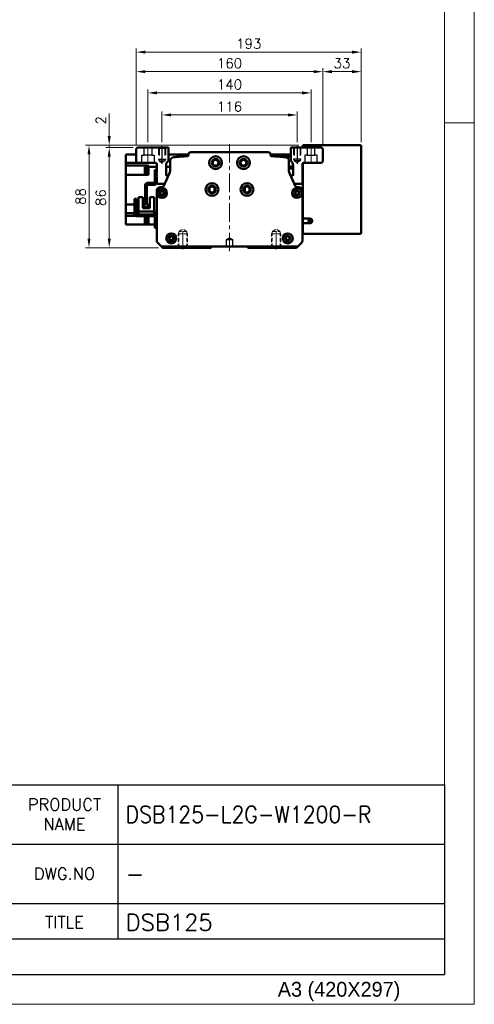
# Model space of a CAD drawing. Header units: millimetres. Extents: x 46891 to 50687, y 6223 to 10043.
# Tile 4 of 5: x 50297 to 50687, y 8529 to 9374. Entities that reach past the tile are written whole.
import ezdxf

# ---------------------------------------------------------------- set-up
doc = ezdxf.new("R2010")
doc.units = ezdxf.units.MM
doc.header["$LTSCALE"] = 0.5
for name, pattern in [('CENTER', [50.8, 31.75, -6.35, 6.35, -6.35]), ('HIDDEN', [9.525, 6.35, -3.175]), ('HIDDENX2', [19.05, 12.7, -6.35])]:
    doc.linetypes.add(name, pattern=pattern)
doc.layers.get('0').update_dxf_attribs({"lineweight": 20})
doc.layers.add('1', color=1, linetype='CENTER', lineweight=13)
doc.layers.add('외형선(ISO)', color=7, linetype='Continuous', lineweight=50)
for name, color, linetype in [('2', 2, 'HIDDENX2'), ('3', 3, 'Continuous'), ('C', 1, 'CENTER')]:
    doc.layers.add(name, color=color, linetype=linetype)
doc.styles.add('ACISOGDT', font='amgdt.shx')
doc.styles.add('DSR TEXT', font='romans.shx', dxfattribs={"bigfont": 'whgtxt.shx'})
doc.styles.get("Standard").update_dxf_attribs({"font": 'romans.shx', "bigfont": 'whgtxt.shx'})
doc.dimstyles.new('DSR', dxfattribs={"dimscale": 2, "dimtxt": 3, "dimasz": 3, "dimexe": 0.5, "dimexo": 0.5, "dimgap": 0.5, "dimtad": 1, "dimdsep": 46, "dimtxsty": 'Standard', "dimcen": 2.5, "dimclrd": 4, "dimclre": 4, "dimclrt": 2, "dimadec": 0, "dimazin": 2, "dimtfac": 1, "dimtmove": 0, "dimatfit": 3, "dimfxl": 0, "dimlwd": -1, "dimlwe": -1, "dimarcsym": 0})

# ---------------------------------------------------------------- blocks, each defined once
blk = doc.blocks.new('A$C13F00394')
at = {"layer": '3'}
for p, q in [((0, 32), (202.32, 32)), ((147.32, 32), (147.32, 6)), ((202.32, 32), (202.32, 0)), ((97.32, 22), (202.32, 22)), ((129.32, 12), (202.32, 12)), ((202.32, 6), (129.32, 6)), ((0, 0), (202.32, 0))]:
    blk.add_line(p, q, dxfattribs=at)
at = {"color": 7, "char_height": 2, "attachment_point": 5, "style": 'DSR TEXT'}
for s, insert in [('PRODUCT\\PNAME', (138.32, 27)), ('DWG.NO', (138.32, 17)), ('TITLE', (138.32, 8.83))]:
    blk.add_mtext(s, dxfattribs=dict(at, insert=insert))
blk = doc.blocks.new('A$C1C1952E1')
at = {"color": 1}
blk.add_lwpolyline([(0, 0), (420, 0), (420, 297), (0, 297)], close=True, dxfattribs=at)
at = {"color": 3}
blk.add_lwpolyline([(5, 5), (415, 5), (415, 292), (5, 292)], close=True, dxfattribs=at)
at = {"color": 7, "style": 'ACISOGDT'}
blk.add_text('A3 (420X297)', height=2.5, dxfattribs=at).set_placement((386.91, 1.28))
blk = doc.blocks.new('*D76')
at = {"color": 1, "linetype": 'ByBlock'}
for p, q in [((50419.19, 9269.31), (50419.19, 9295.56)), ((50426.99, 9292.56), (50527.39, 9292.56)), ((50535.19, 9269.31), (50535.19, 9295.56))]:
    blk.add_line(p, q, dxfattribs=at)
at = {"color": 1}
for points in [[(50426.99, 9293.86), (50426.99, 9291.26), (50419.19, 9292.56)], [(50527.39, 9293.86), (50527.39, 9291.26), (50535.19, 9292.56)]]:
    blk.add_solid(points, dxfattribs=at)
at = {"layer": 'Defpoints', "color": 0}
for p in [(50535.19, 9292.56), (50419.19, 9265.71), (50535.19, 9265.71)]:
    blk.add_point(p, dxfattribs=at)
at = {"color": 3, "insert": (50477.19, 9299.76), "char_height": 8.4, "attachment_point": 5, "style": 'DSR TEXT'}
blk.add_mtext('116', dxfattribs=at)
blk = doc.blocks.new('t8')
at = {"color": 2, "linetype": 'HIDDEN'}
for p, q in [((-4, 0), (-4, -12)), ((-3.4, -0.6), (-4, 0)), ((3.4, -0.6), (4, 0)), ((4, 0), (4, -12)), ((-3.4, -0.6), (3.4, -0.6)), ((-3.4, -0.6), (-3.4, -14)), ((3.4, -0.6), (3.4, -14)), ((-4, -12), (4, -12)), ((-4, -12), (-3.4, -13.04)), ((-3.4, -14), (3.4, -14)), ((-3.4, -14), (0, -15.96)), ((3.4, -14), (0, -15.96)), ((4, -12), (3.4, -13.04))]:
    blk.add_line(p, q, dxfattribs=at)
at = {"color": 1, "linetype": 'CENTER'}
blk.add_line((0, 1.44), (0, -17.13), dxfattribs=at)
blk = doc.blocks.new('A$C3CAC45BB')
blk.add_line((10.6, 20), (9, 20))
at = {"layer": '외형선(ISO)'}
for p, q in [((17.4, 50), (17.4, 38.6)), ((19, 50), (17.4, 50)), ((9, 20), (9, 36.5)), ((10.6, 36.5), (10.6, 20)), ((11.1, 38.6), (16.9, 38.6)), ((16.9, 37), (11.1, 37)), ((17.4, 38.6), (18.94, 38.6)), ((3.3, 26.5), (3.3, 14.1)), ((7, 26.5), (3.3, 26.5)), ((7, 17.1), (7, 26.5)), ((16.7, 26.5), (13, 26.5)), ((13, 26.5), (13, 17.1)), ((16.7, 14.1), (16.7, 26.5)), ((1.6, 25), (0, 25)), ((0, 22), (0, 25)), ((0, 22), (0, 12)), ((1.6, 25), (1.6, 22)), ((1.6, 12.1), (1.6, 22)), ((7, 18.1), (13, 18.1)), ((13, 17.8), (7, 17.8)), ((7, 17.1), (13, 17.1)), ((2, 10), (16.9, 10)), ((17, 11.6), (2.1, 11.6)), ((3.3, 11.6), (3.3, 14.1)), ((5.3, 14.1), (3.3, 14.1)), ((14.7, 14.1), (5.3, 14.1)), ((16.7, 14.1), (14.7, 14.1)), ((16.7, 14.1), (16.7, 11.6)), ((17.4, 9.5), (17.4, 3)), ((17.4, 0), (17.4, 3)), ((17.4, 0), (19, 0))]:
    blk.add_line(p, q, dxfattribs=at)
for centre, radius, start, end in [((11.1, 36.5), 2.1, 90, 180), ((11.1, 36.5), 0.5, 90, 180), ((16.9, 39.1), 0.5, 270, 0), ((16.9, 39.1), 2.1, 270, 346.22585), ((16.9, 39.1), 2.1, 346.22585, 0), ((2, 12), 2, 179.99989, 269.99989), ((2.1, 12.1), 0.5, 179.99989, 269.99989), ((16.9, 9.5), 0.5, 359.99989, 89.99989), ((17, 9.6), 2, 0.24541, 89.99989)]:
    blk.add_arc(centre, radius, start, end, dxfattribs=at)
blk = doc.blocks.new('*D79')
at = {"color": 1, "linetype": 'ByBlock'}
for p, q in [((50407.19, 9269.16), (50407.19, 9314.5)), ((50414.99, 9311.5), (50539.39, 9311.5)), ((50547.19, 9269.16), (50547.19, 9314.5))]:
    blk.add_line(p, q, dxfattribs=at)
at = {"color": 1}
for points in [[(50414.99, 9312.8), (50414.99, 9310.2), (50407.19, 9311.5)], [(50539.39, 9312.8), (50539.39, 9310.2), (50547.19, 9311.5)]]:
    blk.add_solid(points, dxfattribs=at)
at = {"layer": 'Defpoints', "color": 0}
for p in [(50547.19, 9311.5), (50407.19, 9265.56), (50547.19, 9265.56)]:
    blk.add_point(p, dxfattribs=at)
at = {"color": 3, "insert": (50477.19, 9318.7), "char_height": 8.4, "attachment_point": 5, "style": 'DSR TEXT'}
blk.add_mtext('140', dxfattribs=at)
blk = doc.blocks.new('*D78')
at = {"color": 1, "linetype": 'ByBlock'}
for p, q in [((50397.19, 9267.16), (50397.19, 9332.73)), ((50404.99, 9329.73), (50549.39, 9329.73)), ((50557.19, 9267.16), (50557.19, 9332.73))]:
    blk.add_line(p, q, dxfattribs=at)
at = {"color": 1}
for points in [[(50404.99, 9331.03), (50404.99, 9328.43), (50397.19, 9329.73)], [(50549.39, 9331.03), (50549.39, 9328.43), (50557.19, 9329.73)]]:
    blk.add_solid(points, dxfattribs=at)
at = {"layer": 'Defpoints', "color": 0}
for p in [(50557.19, 9329.73), (50397.19, 9263.56), (50557.19, 9263.56)]:
    blk.add_point(p, dxfattribs=at)
at = {"color": 3, "insert": (50477.19, 9336.93), "char_height": 8.4, "attachment_point": 5, "style": 'DSR TEXT'}
blk.add_mtext('160', dxfattribs=at)
blk = doc.blocks.new('*D80')
at = {"color": 1, "linetype": 'ByBlock'}
for p, q in [((50557.19, 9267.16), (50557.19, 9332.73)), ((50564.99, 9329.73), (50582.39, 9329.73)), ((50590.19, 9269.16), (50590.19, 9332.73))]:
    blk.add_line(p, q, dxfattribs=at)
at = {"color": 1}
for points in [[(50564.99, 9331.03), (50564.99, 9328.43), (50557.19, 9329.73)], [(50582.39, 9331.03), (50582.39, 9328.43), (50590.19, 9329.73)]]:
    blk.add_solid(points, dxfattribs=at)
at = {"layer": 'Defpoints', "color": 0}
for p in [(50590.19, 9329.73), (50590.19, 9265.56), (50557.19, 9263.56)]:
    blk.add_point(p, dxfattribs=at)
at = {"color": 3, "insert": (50573.69, 9336.93), "char_height": 8.4, "attachment_point": 5, "style": 'DSR TEXT'}
blk.add_mtext('33', dxfattribs=at)
blk = doc.blocks.new('*D81')
at = {"color": 1, "linetype": 'ByBlock'}
for p, q in [((50397.19, 9267.16), (50397.19, 9349.5)), ((50582.39, 9346.5), (50404.99, 9346.5)), ((50590.19, 9269.16), (50590.19, 9349.5))]:
    blk.add_line(p, q, dxfattribs=at)
at = {"color": 1}
for points in [[(50404.99, 9347.8), (50404.99, 9345.2), (50397.19, 9346.5)], [(50582.39, 9347.8), (50582.39, 9345.2), (50590.19, 9346.5)]]:
    blk.add_solid(points, dxfattribs=at)
at = {"layer": 'Defpoints', "color": 0}
for p in [(50397.19, 9346.5), (50590.19, 9265.56), (50397.19, 9263.56)]:
    blk.add_point(p, dxfattribs=at)
at = {"color": 3, "insert": (50493.69, 9353.7), "char_height": 8.4, "attachment_point": 5, "style": 'DSR TEXT'}
blk.add_mtext('193', dxfattribs=at)
blk = doc.blocks.new('*D82')
at = {"color": 1, "linetype": 'ByBlock'}
for p, q in [((50394.59, 9264.56), (50370.94, 9264.56)), ((50373.94, 9256.76), (50373.94, 9186.36)), ((50416.09, 9178.56), (50370.94, 9178.56))]:
    blk.add_line(p, q, dxfattribs=at)
at = {"color": 1}
for points in [[(50372.64, 9256.76), (50375.24, 9256.76), (50373.94, 9264.56)], [(50372.64, 9186.36), (50375.24, 9186.36), (50373.94, 9178.56)]]:
    blk.add_solid(points, dxfattribs=at)
at = {"layer": 'Defpoints', "color": 0}
for p in [(50398.19, 9264.56), (50373.94, 9178.56), (50419.69, 9178.56)]:
    blk.add_point(p, dxfattribs=at)
at = {"color": 3, "insert": (50366.74, 9221.56), "char_height": 8.4, "attachment_point": 5, "rotation": 90, "style": 'DSR TEXT'}
blk.add_mtext('86', dxfattribs=at)
blk = doc.blocks.new('*D88')
at = {"color": 1, "linetype": 'ByBlock'}
for p, q in [((50373.94, 9274.36), (50373.94, 9293.76)), ((50536.59, 9266.56), (50370.94, 9266.56)), ((50373.94, 9264.56), (50373.94, 9266.56)), ((50394.59, 9264.56), (50370.94, 9264.56)), ((50373.94, 9256.76), (50373.94, 9248.95))]:
    blk.add_line(p, q, dxfattribs=at)
at = {"color": 1}
for points in [[(50372.64, 9274.36), (50375.24, 9274.36), (50373.94, 9266.56)], [(50372.64, 9256.76), (50375.24, 9256.76), (50373.94, 9264.56)]]:
    blk.add_solid(points, dxfattribs=at)
at = {"layer": 'Defpoints', "color": 0}
for p in [(50373.94, 9266.56), (50540.19, 9266.56), (50398.19, 9264.56)]:
    blk.add_point(p, dxfattribs=at)
at = {"color": 3, "insert": (50366.74, 9287.96), "char_height": 8.4, "attachment_point": 5, "rotation": 90, "style": 'DSR TEXT'}
blk.add_mtext('2', dxfattribs=at)
blk = doc.blocks.new('*D89')
at = {"color": 1, "linetype": 'ByBlock'}
for p, q in [((50536.59, 9266.56), (50353.6, 9266.56)), ((50356.6, 9258.76), (50356.6, 9186.36)), ((50416.09, 9178.56), (50353.6, 9178.56))]:
    blk.add_line(p, q, dxfattribs=at)
at = {"color": 1}
for points in [[(50355.3, 9258.76), (50357.9, 9258.76), (50356.6, 9266.56)], [(50355.3, 9186.36), (50357.9, 9186.36), (50356.6, 9178.56)]]:
    blk.add_solid(points, dxfattribs=at)
at = {"layer": 'Defpoints', "color": 0}
for p in [(50540.19, 9266.56), (50356.6, 9178.56), (50419.69, 9178.56)]:
    blk.add_point(p, dxfattribs=at)
at = {"color": 3, "insert": (50349.4, 9222.56), "char_height": 8.4, "attachment_point": 5, "rotation": 90, "style": 'DSR TEXT'}
blk.add_mtext('88', dxfattribs=at)

msp = doc.modelspace()

# ---------------------------------------------------------------- linework, layer by layer
at = {"color": 1}
msp.add_line((50687.20972, 9285.82874), (50661.72712, 9285.82874), dxfattribs=at)
at = {"layer": '1'}
for p, q in [((50407.18757, 9265.55564), (50407.18757, 9250.55564)), ((50477.18757, 9267.55564), (50477.18757, 9174.55564)), ((50547.18757, 9265.55564), (50547.18757, 9250.55564))]:
    msp.add_line(p, q, dxfattribs=at)
at = {"layer": '2'}
for p, q in [((50401.93757, 9251.55564), (50401.93757, 9258.05564)), ((50401.93757, 9258.05564), (50403.88757, 9258.05564)), ((50403.88757, 9258.05564), (50403.88757, 9264.55564)), ((50410.48757, 9258.05564), (50403.88757, 9258.05564)), ((50410.48757, 9264.55564), (50410.48757, 9258.05564)), ((50410.48757, 9258.05564), (50412.43757, 9258.05564)), ((50412.43757, 9258.05564), (50412.43757, 9251.55564)), ((50416.18757, 9264.55564), (50416.18757, 9254.55564)), ((50416.68757, 9264.05564), (50416.18757, 9264.55564)), ((50416.68757, 9264.05564), (50416.68757, 9253.05564)), ((50416.68757, 9264.05564), (50421.68757, 9264.05564)), ((50421.68757, 9264.05564), (50422.18757, 9264.55564)), ((50421.68757, 9264.05564), (50421.68757, 9253.05564)), ((50422.18757, 9264.55564), (50422.18757, 9254.55564)), ((50532.18757, 9264.55564), (50532.18757, 9254.55564)), ((50532.68757, 9264.05564), (50532.18757, 9264.55564)), ((50532.68757, 9264.05564), (50532.68757, 9253.05564)), ((50537.68757, 9264.05564), (50532.68757, 9264.05564)), ((50537.68757, 9264.05564), (50538.18757, 9264.55564)), ((50537.68757, 9264.05564), (50537.68757, 9253.05564)), ((50538.18757, 9264.55564), (50538.18757, 9254.55564)), ((50543.88757, 9258.05564), (50541.93757, 9258.05564)), ((50541.93757, 9258.05564), (50541.93757, 9251.55564)), ((50543.88757, 9264.55564), (50543.88757, 9258.05564)), ((50543.88757, 9258.05564), (50550.48757, 9258.05564)), ((50550.48757, 9258.05564), (50550.48757, 9264.55564)), ((50552.43757, 9258.05564), (50550.48757, 9258.05564)), ((50552.43757, 9251.55564), (50552.43757, 9258.05564)), ((50416.18757, 9254.55564), (50422.18757, 9254.55564)), ((50416.18757, 9254.55564), (50416.68757, 9253.68961)), ((50416.68757, 9253.05564), (50419.18757, 9251.61226)), ((50416.68757, 9253.05564), (50421.68757, 9253.05564)), ((50421.68757, 9253.05564), (50419.18757, 9251.61226)), ((50422.18757, 9254.55564), (50421.68757, 9253.68961)), ((50538.18757, 9254.55564), (50532.18757, 9254.55564)), ((50532.18757, 9254.55564), (50532.68757, 9253.68961)), ((50537.68757, 9253.05564), (50532.68757, 9253.05564)), ((50532.68757, 9253.05564), (50535.18757, 9251.61226)), ((50537.68757, 9253.05564), (50535.18757, 9251.61226)), ((50538.18757, 9254.55564), (50537.68757, 9253.68961)), ((50474.68757, 9185.55564), (50477.18757, 9187.05779)), ((50474.68757, 9179.55564), (50474.68757, 9185.55564)), ((50474.68757, 9185.55564), (50479.68757, 9185.55564)), ((50477.18757, 9187.05779), (50479.68757, 9185.55564)), ((50479.68757, 9185.55564), (50479.68757, 9179.55564)), ((50479.68757, 9179.55564), (50474.68757, 9179.55564))]:
    msp.add_line(p, q, dxfattribs=at)
at = {"layer": '3'}
for p in [(50661.72712, 8717.56676), (49630.61213, 8554.47812)]:
    msp.add_line(p, (50661.72712, 8554.47812), dxfattribs=at)
at = {"layer": 'C'}
for p, q in [((50419.18757, 9265.70697), (50419.18757, 9250.72739)), ((50535.18757, 9265.70697), (50535.18757, 9250.72739))]:
    msp.add_line(p, q, dxfattribs=at)
at = {"layer": '외형선(ISO)'}
for p, q in [((50540.18757, 9265.55564), (50540.18757, 9266.55564)), ((50589.18757, 9266.55564), (50540.18757, 9266.55564)), ((50540.18757, 9264.55564), (50540.18757, 9265.55564)), ((50590.18757, 9191.55564), (50590.18757, 9265.55564)), ((50388.08757, 9255.05564), (50388.08757, 9258.55564)), ((50397.18757, 9258.55564), (50388.08757, 9258.55564)), ((50398.18757, 9264.55564), (50397.18757, 9263.55564)), ((50397.18757, 9263.55564), (50397.18757, 9252.55564)), ((50424.68757, 9264.55564), (50398.18757, 9264.55564)), ((50424.68757, 9253.08446), (50424.68757, 9264.55564)), ((50441.96016, 9258.55564), (50424.68757, 9258.55564)), ((50441.96016, 9258.55564), (50441.96016, 9257.77112)), ((50510.41498, 9260.55564), (50443.96016, 9260.55564)), ((50512.41498, 9257.77112), (50512.41498, 9258.55564)), ((50512.41498, 9258.55564), (50529.68757, 9258.55564)), ((50529.68757, 9256.84323), (50518.40901, 9256.84323)), ((50529.68757, 9264.55564), (50529.68757, 9253.08446)), ((50556.18757, 9264.55564), (50529.68757, 9264.55564)), ((50557.18757, 9263.55564), (50556.18757, 9264.55564)), ((50557.18757, 9252.55564), (50557.18757, 9263.55564)), ((50388.08757, 9255.05564), (50388.08757, 9251.55564)), ((50388.08757, 9251.55564), (50388.08757, 9249.06372)), ((50398.18757, 9251.55564), (50388.08757, 9251.55564)), ((50388.08757, 9244.55564), (50388.08757, 9249.06372)), ((50407.58757, 9249.06372), (50388.08757, 9249.06372)), ((50397.18757, 9252.55564), (50398.18757, 9251.55564)), ((50398.18757, 9251.55564), (50413.68757, 9251.55564)), ((50407.58757, 9249.06372), (50407.58757, 9248.51432)), ((50407.58757, 9248.11501), (50407.58757, 9248.51432)), ((50414.68757, 9250.55564), (50414.68757, 9244.05564)), ((50422.68757, 9241.05564), (50422.68757, 9249.08446)), ((50426.18757, 9253.21813), (50426.18757, 9244.65382)), ((50528.18757, 9244.65382), (50528.18757, 9253.21813)), ((50531.68757, 9248.30564), (50528.18757, 9248.30564)), ((50531.68757, 9249.08446), (50531.68757, 9241.05564)), ((50539.68757, 9244.05564), (50539.68757, 9250.55564)), ((50539.68757, 9249.55564), (50540.18757, 9249.55564)), ((50540.18757, 9203.55564), (50540.18757, 9251.42167)), ((50540.68757, 9251.55564), (50556.18757, 9251.55564)), ((50556.18757, 9251.55564), (50557.18757, 9252.55564)), ((50388.08757, 9244.55564), (50388.08757, 9241.05564)), ((50407.58757, 9241.05564), (50388.08757, 9241.05564)), ((50388.08757, 9215.75564), (50388.08757, 9241.05564)), ((50404.38757, 9242.0516), (50404.38757, 9247.6516)), ((50406.38757, 9247.6516), (50404.38757, 9247.6516)), ((50406.38757, 9242.0516), (50404.38757, 9242.0516)), ((50406.38757, 9241.9016), (50406.38757, 9247.8016)), ((50407.08757, 9247.8016), (50406.38757, 9247.8016)), ((50407.08757, 9241.9016), (50406.38757, 9241.9016)), ((50407.08757, 9241.8516), (50407.08757, 9247.8516)), ((50407.58757, 9247.8516), (50407.08757, 9247.8516)), ((50407.58757, 9241.8516), (50407.08757, 9241.8516)), ((50414.68757, 9248.11501), (50407.58757, 9248.11501)), ((50407.58757, 9241.05564), (50407.58757, 9248.11501)), ((50414.68757, 9244.05564), (50415.18757, 9243.55564)), ((50415.18757, 9243.55564), (50414.68757, 9243.05564)), ((50414.68757, 9243.05564), (50414.68757, 9242.05564)), ((50414.68757, 9242.05564), (50415.18757, 9241.55564)), ((50415.18757, 9241.55564), (50414.68757, 9241.05564)), ((50414.68757, 9241.05564), (50414.68757, 9240.05564)), ((50414.68757, 9240.05564), (50415.18757, 9239.55564)), ((50425.72737, 9242.55853), (50420.4557, 9231.13658)), ((50426.18757, 9248.11501), (50422.68757, 9248.11501)), ((50424.80295, 9240.55564), (50423.18757, 9240.55564)), ((50531.68757, 9246.55564), (50528.18757, 9246.55564)), ((50533.91944, 9231.13658), (50528.64777, 9242.55853)), ((50531.18757, 9240.55564), (50529.57218, 9240.55564)), ((50539.18757, 9243.55564), (50539.68757, 9244.05564)), ((50539.68757, 9243.05564), (50539.18757, 9243.55564)), ((50539.18757, 9241.55564), (50539.68757, 9242.05564)), ((50539.68757, 9241.05564), (50539.18757, 9241.55564)), ((50539.18757, 9239.55564), (50539.68757, 9240.05564)), ((50539.68757, 9242.05564), (50539.68757, 9243.05564)), ((50539.68757, 9240.05564), (50539.68757, 9241.05564)), ((50415.18757, 9239.55564), (50414.68757, 9239.05564)), ((50414.68757, 9239.05564), (50414.68757, 9234.55564)), ((50415.68757, 9233.55564), (50420.18757, 9233.55564)), ((50534.18757, 9233.55564), (50538.68757, 9233.55564)), ((50539.68757, 9239.05564), (50539.18757, 9239.55564)), ((50539.68757, 9234.55564), (50539.68757, 9239.05564)), ((50414.68757, 9227.55564), (50414.68757, 9184.79828)), ((50419.54774, 9230.55564), (50417.68757, 9230.55564)), ((50464.18757, 9229.9854), (50464.18757, 9227.12588)), ((50490.18757, 9229.9854), (50490.18757, 9227.12588)), ((50536.68757, 9230.55564), (50534.8274, 9230.55564)), ((50539.68757, 9184.79828), (50539.68757, 9227.55564)), ((50388.08757, 9215.75564), (50395.6876, 9215.75564)), ((50388.08757, 9215.75564), (50388.08757, 9212.25564)), ((50397.2876, 9215.75564), (50398.98759, 9215.75564)), ((50402.68759, 9215.75564), (50404.68757, 9215.75564)), ((50406.28757, 9215.75564), (50408.68759, 9215.75564)), ((50407.58757, 9215.75564), (50407.58757, 9213.65578)), ((50388.08757, 9208.27702), (50388.08757, 9212.25564)), ((50388.08757, 9208.27702), (50388.08757, 9206.05564)), ((50395.68759, 9208.27702), (50388.08757, 9208.27702)), ((50396.36489, 9206.05564), (50388.08757, 9206.05564)), ((50388.08757, 9206.05564), (50388.08757, 9202.55564)), ((50398.98757, 9208.27702), (50397.28759, 9208.27702)), ((50414.68757, 9208.99627), (50412.38757, 9208.99627)), ((50388.08757, 9198.55564), (50388.08757, 9202.55564)), ((50407.58757, 9198.55564), (50388.08757, 9198.55564)), ((50404.38757, 9199.26693), (50404.38757, 9204.86693)), ((50406.38757, 9204.86693), (50404.38757, 9204.86693)), ((50406.38757, 9199.26693), (50404.38757, 9199.26693)), ((50406.38757, 9199.11693), (50406.38757, 9205.01693)), ((50407.08757, 9205.01693), (50406.38757, 9205.01693)), ((50407.08757, 9199.11693), (50406.38757, 9199.11693)), ((50407.08757, 9199.06693), (50407.08757, 9205.06693)), ((50407.58757, 9205.06693), (50407.08757, 9205.06693)), ((50407.58757, 9199.06693), (50407.08757, 9199.06693)), ((50407.58757, 9205.55578), (50407.58757, 9204.11562)), ((50407.58757, 9198.55564), (50407.58757, 9204.11562)), ((50414.68757, 9198.55564), (50407.58757, 9198.55564)), ((50411.38757, 9198.52072), (50411.38757, 9198.55564)), ((50412.08757, 9198.52072), (50411.38757, 9198.52072)), ((50412.08757, 9198.55564), (50412.08757, 9198.52072)), ((50540.18757, 9202.55564), (50539.68757, 9202.55564)), ((50540.18757, 9202.09813), (50539.68757, 9202.09813)), ((50540.18757, 9198.55564), (50539.68757, 9198.55564)), ((50540.18757, 9199.55564), (50540.18757, 9203.55564)), ((50540.18757, 9203.55564), (50546.18757, 9203.55564)), ((50546.18757, 9199.55564), (50540.18757, 9199.55564)), ((50540.18757, 9191.55564), (50540.18757, 9199.55564)), ((50540.18757, 9190.55564), (50540.18757, 9191.55564)), ((50540.18757, 9190.55564), (50589.18757, 9190.55564)), ((50415.56625, 9182.67696), (50418.68757, 9179.55564)), ((50535.68757, 9179.55564), (50538.80889, 9182.67696)), ((50418.68757, 9179.55564), (50419.68757, 9178.55564)), ((50418.68757, 9179.55564), (50535.68757, 9179.55564)), ((50419.68757, 9178.55564), (50461.18757, 9178.55564)), ((50461.18757, 9178.55564), (50462.04112, 9179.40919)), ((50492.33401, 9179.40919), (50493.18757, 9178.55564)), ((50493.18757, 9178.55564), (50534.68757, 9178.55564)), ((50534.68757, 9178.55564), (50535.68757, 9179.55564))]:
    msp.add_line(p, q, dxfattribs=at)
for centre, radius in [((50465.18757, 9251.55564), 5.5), ((50489.18757, 9251.55564), 5.5), ((50465.18757, 9251.55564), 3.3), ((50465.18757, 9251.55564), 2.4585), ((50489.18757, 9251.55564), 3.3), ((50489.18757, 9251.55564), 2.4585), ((50462.18757, 9228.55564), 5.5), ((50462.18757, 9228.55564), 3.3), ((50492.18757, 9228.55564), 5.5), ((50492.18757, 9228.55564), 3.3), ((50419.18757, 9225.55564), 4.25), ((50419.18757, 9225.55564), 2.25), ((50462.18757, 9228.55564), 2.4585), ((50492.18757, 9228.55564), 2.4585), ((50535.18757, 9225.55564), 4.25), ((50535.18757, 9225.55564), 2.25), ((50546.18757, 9201.55564), 1.2295), ((50427.18757, 9186.55564), 4.25), ((50527.18757, 9186.55564), 4.25), ((50427.18757, 9186.55564), 2.25), ((50527.18757, 9186.55564), 2.25)]:
    msp.add_circle(centre, radius, dxfattribs=at)
for centre, radius, start, end in [((50589.18757, 9265.55564), 1, 0, 90), ((50477.18757, 8761.55564), 497, 94.11817747, 95.57599887), ((50441.46016, 9257.77112), 0.5, 274.11817747, 0), ((50443.96016, 9258.55564), 2, 89.99999999, 180), ((50510.41498, 9258.55564), 2, 0, 89.99999999), ((50512.91498, 9257.77112), 0.5, 180, 265.88182237), ((50477.18757, 8761.55564), 497, 84.42400111, 85.88182251), ((50413.68757, 9250.55564), 1, 0, 90), ((50427.68757, 9249.08446), 5, 126.86989765, 180), ((50429.18757, 9253.21813), 3, 95.57599886, 180), ((50525.18757, 9253.21813), 3, 0, 84.42400111), ((50526.68757, 9249.08446), 5, 0, 53.13010235), ((50540.68757, 9250.55564), 1, 90, 180), ((50423.18757, 9241.05564), 0.5, 180, 270), ((50421.18757, 9244.65382), 5, 335.22485942, 0), ((50533.18757, 9244.65382), 5, 180, 204.77514056), ((50531.18757, 9241.05564), 0.5, 270, 0), ((50415.68757, 9234.55564), 1, 180, 270), ((50420.18757, 9230.55564), 3, 65.224808, 90), ((50534.18757, 9230.55564), 3, 90, 114.77508892), ((50538.68757, 9234.55564), 1, 270, 0), ((50417.68757, 9227.55564), 3, 89.99999999, 180), ((50419.18757, 9225.55564), 1.621, 36.95084612, 323.049153), ((50419.18757, 9225.55564), 1.5, 48.1896836, 311.81031516), ((50419.54774, 9231.55564), 1, 269.99999999, 335.22485942), ((50420.58757, 9227.12089), 0.6, 259.96251873, 324.85511283), ((50420.58757, 9223.99039), 0.6, 35.14488628, 100.03748038), ((50533.78757, 9227.12089), 0.6, 215.14488418, 280.03748038), ((50533.78757, 9223.99039), 0.6, 79.96251915, 144.85511722), ((50535.18757, 9225.55564), 1.621, 143.04915509, 216.95084916), ((50535.18757, 9225.55564), 1.621, 216.95084603, 143.049153), ((50534.8274, 9231.55564), 1, 204.77514056, 269.99999999), ((50535.18757, 9225.55564), 1.5, 228.1896836, 131.81031516), ((50536.68757, 9227.55564), 3, 0, 89.99999999), ((50546.18757, 9201.55564), 2, 270, 90), ((50589.18757, 9191.55564), 1, 270, 0), ((50417.68757, 9184.79828), 3, 180, 224.99999999), ((50427.18757, 9186.55564), 1.621, 129.96149723, 50.03850277), ((50427.18757, 9186.55564), 1.6, 134.4153086, 45.5846914), ((50425.71787, 9188.05564), 0.5, 328.99692459, 55.46537519), ((50428.65726, 9188.05564), 0.5, 124.53462897, 211.00307542), ((50527.18757, 9186.55564), 1.621, 129.96149723, 50.03850277), ((50527.18757, 9186.55564), 1.6, 134.4153086, 45.5846914), ((50525.71787, 9188.05564), 0.5, 328.99692459, 55.4653732), ((50528.65726, 9188.05564), 0.5, 124.53463096, 211.00307541), ((50536.68757, 9184.79828), 3, 314.99999999, 0), ((50462.39468, 9179.05564), 0.5, 90, 135), ((50491.98046, 9179.05564), 0.5, 45, 90)]:
    msp.add_arc(centre, radius, start, end, dxfattribs=at)
for points, knots in [([(50420.18757, 9226.67367), (50420.23238, 9226.63359), (50420.2864, 9226.59823), (50420.38937, 9226.55232), (50420.43735, 9226.53815), (50420.48299, 9226.53007)], [0.07992218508, 0.07992218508, 0.07992218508, 0.07992218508, 0.09795879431, 0.09795879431, 0.11258358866, 0.11258358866, 0.11258358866, 0.11258358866]), ([(50420.48299, 9224.58121), (50420.43735, 9224.57313), (50420.38937, 9224.55896), (50420.2864, 9224.51305), (50420.23238, 9224.47769), (50420.18757, 9224.43761)], [0.04726078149, 0.04726078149, 0.04726078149, 0.04726078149, 0.06188557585, 0.06188557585, 0.07992218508, 0.07992218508, 0.07992218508, 0.07992218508]), ([(50533.89214, 9226.53007), (50533.93778, 9226.53815), (50533.98576, 9226.55232), (50534.08874, 9226.59823), (50534.14276, 9226.63359), (50534.18757, 9226.67367)], [0.04726078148, 0.04726078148, 0.04726078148, 0.04726078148, 0.06188557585, 0.06188557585, 0.07992218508, 0.07992218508, 0.07992218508, 0.07992218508]), ([(50534.18757, 9224.43761), (50534.14276, 9224.47769), (50534.08874, 9224.51305), (50533.98576, 9224.55896), (50533.93778, 9224.57313), (50533.89214, 9224.58121)], [0.07992218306, 0.07992218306, 0.07992218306, 0.07992218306, 0.09795879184, 0.09795879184, 0.11258358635, 0.11258358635, 0.11258358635, 0.11258358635])]:
    msp.add_open_spline(points, degree=3, knots=knots, dxfattribs=at)
for points in [[(50426.0678, 9187.6985), (50426.09721, 9187.72731), (50426.12436, 9187.76134), (50426.14644, 9187.7981)], [(50428.22869, 9187.7981), (50428.25078, 9187.76134), (50428.27793, 9187.72731), (50428.30734, 9187.6985)], [(50526.0678, 9187.6985), (50526.09721, 9187.72731), (50526.12436, 9187.76134), (50526.14644, 9187.7981)], [(50528.22869, 9187.7981), (50528.25078, 9187.76134), (50528.27793, 9187.72731), (50528.30734, 9187.6985)]]:
    msp.add_open_spline(points, degree=3, dxfattribs=at)

# ---------------------------------------------------------------- block references
at = {"xscale": 5.096520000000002, "yscale": 5.096520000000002, "zscale": 5.096520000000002}
for name, p in [('A$C1C1952E1', (48546.67132, 8528.99552)), ('A$C13F00394', (49630.61214, 8554.47812))]:
    msp.add_blockref(name, p, dxfattribs=at)
msp.add_blockref('A$C3CAC45BB', (50395.68758, 9195.55576))
at = {"rotation": 180}
msp.add_blockref('t8', (50437.18757, 9178.55564), dxfattribs=at)
at = {"xscale": -1, "rotation": 180}
msp.add_blockref('t8', (50517.18757, 9178.55564), dxfattribs=at)

# ---------------------------------------------------------------- texts
at = {"color": 2, "style": 'DSR TEXT', "width": 0.9}
msp.add_text('DSB125-L2G-W1200-R', height=14.270256, dxfattribs=at).set_placement((50388.09783, 8684.85553))
at = {"color": 2, "style": 'DSR TEXT'}
for s, height, p in [('-', 14.27026, (50388.09783, 8633.89033)), ('DSB125', 14.270256, (50388.09783, 8592.22791))]:
    msp.add_text(s, height=height, dxfattribs=at).set_placement(p)

# ---------------------------------------------------------------- dimensions: what is measured, and where the dimension line sits
for base, p1, p2, picture, middle in [((50397.18757, 9346.50386), (50590.18757, 9265.55564), (50397.18757, 9263.55564), '*D81', (50493.68757, 9353.70386)), ((50557.18757, 9329.73486), (50397.18757, 9263.55564), (50557.18757, 9263.55564), '*D78', (50477.18757, 9336.93486)), ((50590.18757, 9329.73486), (50557.18757, 9263.55564), (50590.18757, 9265.55564), '*D80', (50573.68757, 9336.93486)), ((50547.18757, 9311.50123), (50407.18757, 9265.55564), (50547.18757, 9265.55564), '*D79', (50477.18757, 9318.70123)), ((50535.18757, 9292.55749), (50419.18757, 9265.70697), (50535.18757, 9265.70697), '*D76', (50477.18757, 9299.75749))]:
    dim = msp.add_linear_dim(base=base, p1=p1, p2=p2, dimstyle='DSR', override={"dimscale": 3, "dimtxt": 2.8, "dimasz": 2.600136, "dimexe": 1, "dimexo": 1.2, "dimgap": 1, "dimdec": 4, "dimtxsty": 'DSR TEXT', "dimclrd": 1, "dimclre": 1, "dimclrt": 3, "dimtdec": 4, "dimtix": 1})
    dim.commit()
    dim.dimension.update_dxf_attribs({"geometry": picture, "text_midpoint": middle})
dim = msp.add_linear_dim(base=(50373.93548, 9266.55564), p1=(50398.18757, 9264.55564), p2=(50540.18757, 9266.55564), angle=90, dimstyle='DSR', override={"dimscale": 3, "dimtxt": 2.8, "dimasz": 2.600136, "dimexe": 1, "dimexo": 1.2, "dimgap": 1, "dimdec": 4, "dimtxsty": 'DSR TEXT', "dimclrd": 1, "dimclre": 1, "dimclrt": 3, "dimtdec": 4, "dimtix": 1})
dim.commit()
dim.dimension.update_dxf_attribs({"geometry": '*D88', "text_midpoint": (50373.93548, 9287.95646), "dimtype": 160})
for base, p1, picture, middle in [((50356.59837, 9178.55564), (50540.18757, 9266.55564), '*D89', (50349.39837, 9222.55564)), ((50373.93548, 9178.55564), (50398.18757, 9264.55564), '*D82', (50366.73548, 9221.55564))]:
    dim = msp.add_linear_dim(base=base, p1=p1, p2=(50419.68757, 9178.55564), angle=90, dimstyle='DSR', override={"dimscale": 3, "dimtxt": 2.8, "dimasz": 2.600136, "dimexe": 1, "dimexo": 1.2, "dimgap": 1, "dimdec": 4, "dimtxsty": 'DSR TEXT', "dimclrd": 1, "dimclre": 1, "dimclrt": 3, "dimtdec": 4, "dimtix": 1})
    dim.commit()
    dim.dimension.update_dxf_attribs({"geometry": picture, "text_midpoint": middle})

doc.saveas('drawing.dxf')
